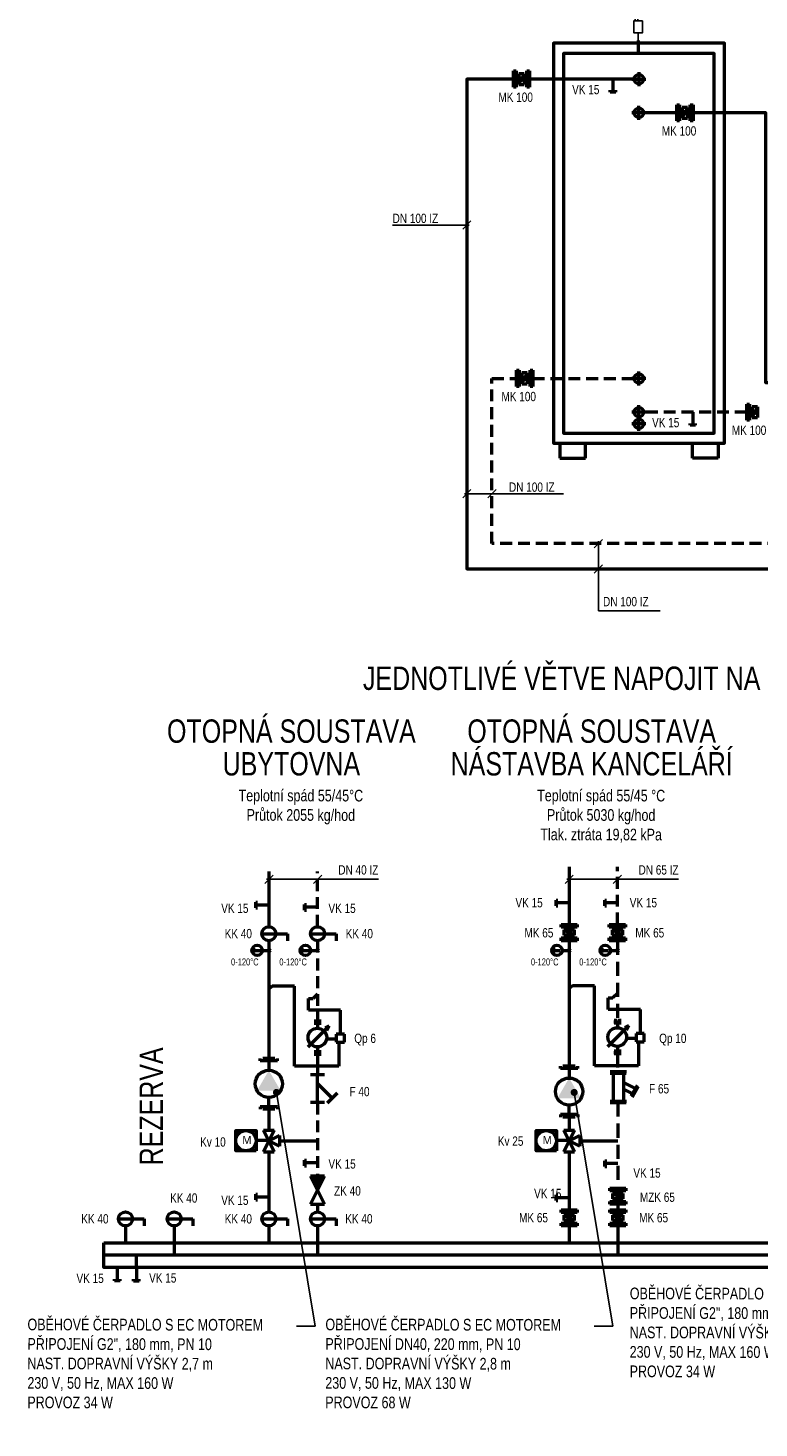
# Model space of a CAD drawing. Header units: millimetres. Extents: x -41881 to 54113, y -9946 to 101810.
# Tile 37 of 105: x -18797 to -10980, y 24915 to 39894. Entities that reach past the tile are written whole.
import ezdxf
from ezdxf.enums import TextEntityAlignment as Align

# ---------------------------------------------------------------- set-up
doc = ezdxf.new("R2010")
doc.units = ezdxf.units.MM
doc.linetypes.add('DASHED', pattern=[19.05, 12.7, -6.35])
doc.linetypes.add('HIDDEN', pattern=[0.75, 0.5, -0.25])
for name, color, linetype in [('25', 7, 'Continuous'), ('UT-armatury-popis', 7, 'Continuous'), ('UT-potrubi_privodni-popis', 7, 'Continuous'), ('UT-potrubi_zpetne-popis', 7, 'Continuous')]:
    doc.layers.add(name, color=color, linetype=linetype)
for name, color, linetype, lineweight in [('UT-armatury', 2, 'Continuous', 50), ('UT-kotle', 1, 'Continuous', 50), ('UT-Popis4', 3, 'Continuous', 40), ('UT-potrubi_privodni', 3, 'Continuous', 50), ('UT-potrubi_zpetne', 3, 'DASHED', 50), ('UT-stoupacky', 2, 'Continuous', 50), ('UT-texty_male', 2, 'Continuous', 18), ('UT-texty_stredni', 7, 'Continuous', 25)]:
    doc.layers.add(name, color=color, linetype=linetype, lineweight=lineweight)
doc.styles.get("Standard").update_dxf_attribs({"font": 'ic-simplex.shx', "width": 0.8})
doc.dimstyles.new('CADKON', dxfattribs={"dimscale": 50, "dimtxt": 2.5, "dimasz": 2.5, "dimexe": 1.8, "dimexo": 0, "dimgap": 0.6, "dimtad": 1, "dimrnd": 10, "dimtxsty": 'Standard', "dimblk1": 'OBLIQUE', "dimblk2": 'OBLIQUE', "dimsah": 1, "dimcen": 2.5, "dimadec": 1, "dimazin": 2, "dimtfac": 1, "dimtdec": 4, "dimtix": 1, "dimtmove": 2, "dimatfit": 3, "dimldrblk": 'OPEN30', "dimfxl": 5, "dimtfill": 1, "dimtolj": 1, "dimarcsym": 0})

# ---------------------------------------------------------------- blocks, each defined once
blk = doc.blocks.new('*U59')
at = {"color": 0, "linetype": 'ByBlock', "lineweight": -2}
for p, q in [((0, 0), (140, 0)), ((140, 30), (120, 30)), ((140, 30), (140, -30)), ((140, -30), (120, -30))]:
    blk.add_line(p, q, dxfattribs=at)
blk = doc.blocks.new('*U60')
at = {"color": 0, "linetype": 'ByBlock', "lineweight": -2}
for p, q in [((0, 0), (140, 0)), ((140, 30), (120, 30)), ((140, 30), (140, -30)), ((140, -30), (120, -30))]:
    blk.add_line(p, q, dxfattribs=at)
blk = doc.blocks.new('*U67', base_point=(33738.7, -6403))
at = {"color": 0, "linetype": 'ByBlock'}
for p, q in [((33754.2, -6348.7), (33738.7, -6348.7)), ((33754.2, -6457.3), (33754.2, -6348.7)), ((34044.5, -6348.7), (34060, -6348.7)), ((34044.5, -6457.3), (34044.5, -6348.7)), ((33738.7, -6441.8), (33738.7, -6364.2)), ((33754.2, -6403), (33813.8, -6403)), ((34044.5, -6403), (33984.9, -6403)), ((34060, -6441.8), (34060, -6364.2)), ((33754.2, -6457.3), (33738.7, -6457.3)), ((34044.5, -6457.3), (34060, -6457.3))]:
    blk.add_line(p, q, dxfattribs=at)
at = {"color": 0, "linetype": 'ByBlock', "ltscale": 10}
blk.add_ellipse((33899.4, -6403), major_axis=(85.5, 0), ratio=1, start_param=1.570796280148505, end_param=7.853981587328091, dxfattribs=at)
at = {"color": 0, "linetype": 'ByBlock'}
blk.add_solid([(33984.9, -6403), (33856.6, -6477.1), (33856.6, -6328.9)], dxfattribs=at)
blk = doc.blocks.new('*U68')
at = {"color": 0, "linetype": 'ByBlock', "lineweight": -2, "ltscale": 10}
for p, q in [((37.5, 100), (75, 100)), ((37.5, -37.5), (37.5, 100))]:
    blk.add_line(p, q, dxfattribs=at)
blk.add_circle((37.5, 0), 37.5, dxfattribs=at)
blk = doc.blocks.new('*U69', base_point=(18600.9, 21237.1))
at = {"color": 0, "linetype": 'ByBlock', "lineweight": -2, "ltscale": 10}
for p, q in [((18600.9, 21274.6), (18600.9, 21199.6)), ((18750.9, 21274.6), (18600.9, 21199.6)), ((18750.9, 21199.6), (18600.9, 21274.6)), ((18750.9, 21199.6), (18750.9, 21274.6))]:
    blk.add_line(p, q, dxfattribs=at)
at = {"color": 7, "ltscale": 10}
blk.add_solid([(18675.9, 21237.1), (18600.9, 21274.6), (18600.9, 21199.6)], dxfattribs=at)
blk = doc.blocks.new('*U70', base_point=(17731, 12698.6))
at = {"color": 0, "linetype": 'ByBlock', "lineweight": -2, "ltscale": 10}
for p, q in [((17781.9, 12803.5), (17728.8, 12750.4)), ((17731, 12736.1), (17731, 12661.1)), ((17881, 12661.1), (17881, 12736.1))]:
    blk.add_line(p, q, dxfattribs=at)
for points in [[(17833.7, 12698.6), (17755.4, 12777)], [(17731, 12698.6), (17881, 12698.6)]]:
    blk.add_lwpolyline(points, dxfattribs=at)
blk = doc.blocks.new('_OBLIQUE')
at = {"color": 0, "linetype": 'ByBlock'}
blk.add_line((-0.5, -0.5), (0.5, 0.5), dxfattribs=at)
blk = doc.blocks.new('*U71')
at = {"linetype": 'ByBlock', "lineweight": -2, "ltscale": 10}
blk.add_hatch(color=0, dxfattribs=at).paths.add_polyline_path([(10, 0, 1), (-10, 0, 1)])
at = {"color": 0, "linetype": 'ByBlock', "lineweight": -2, "ltscale": 10}
for p, q in [((-23.265396, 165.025872), (23.401304, 165.025872)), ((0.042945, 165.025872), (0.042945, 95.000813)), ((23.401304, 165.025872), (23.351286, 165.025872)), ((0, 75), (0, 10))]:
    blk.add_line(p, q, dxfattribs=at)
for centre, radius in [((0, 130), 55), ((0, 0), 10)]:
    blk.add_circle(centre, radius, dxfattribs=at)
blk = doc.blocks.new('508', base_point=(495, 3610))
at = {"layer": '25', "color": 2}
for p, q in [((462.9458, 3853.0825), (462.9458, 3821.04215)), ((492.70905, 3853.0825), (462.9458, 3853.0825)), ((492.70905, 3821.04215), (492.70905, 3853.0825)), ((495, 3690.59255), (495, 3610))]:
    blk.add_line(p, q, dxfattribs=at)
blk.add_lwpolyline([(540.79035, 3821.04215), (449.20965, 3821.04215), (449.20965, 3690.59255), (540.79035, 3690.59255), (540.79035, 3821.04215)], close=True, dxfattribs=at)
blk = doc.blocks.new('*U88')
at = {"color": 0, "linetype": 'ByBlock', "lineweight": -2, "ltscale": 10}
for p, q in [((-75, 0), (75, 0)), ((0, 75), (0, -75))]:
    blk.add_line(p, q, dxfattribs=at)
blk.add_circle((0, 0), 50, dxfattribs=at)
blk = doc.blocks.new('*U89')
at = {"color": 0, "linetype": 'ByBlock', "lineweight": -2, "ltscale": 10}
for p, q in [((-75, 0), (75, 0)), ((0, 75), (0, -75))]:
    blk.add_line(p, q, dxfattribs=at)
blk.add_circle((0, 0), 50, dxfattribs=at)
blk = doc.blocks.new('*U90')
at = {"color": 0, "linetype": 'ByBlock', "lineweight": -2, "ltscale": 10}
for p, q in [((-75, 0), (75, 0)), ((0, 75), (0, -75))]:
    blk.add_line(p, q, dxfattribs=at)
blk.add_circle((0, 0), 50, dxfattribs=at)
blk = doc.blocks.new('*U91')
at = {"color": 0, "linetype": 'ByBlock', "lineweight": -2, "ltscale": 10}
for p, q in [((-75, 0), (75, 0)), ((0, 75), (0, -75))]:
    blk.add_line(p, q, dxfattribs=at)
blk.add_circle((0, 0), 50, dxfattribs=at)
blk = doc.blocks.new('*U92')
at = {"color": 0, "linetype": 'ByBlock', "lineweight": -2, "ltscale": 10}
for p, q in [((-75, 0), (75, 0)), ((0, 75), (0, -75))]:
    blk.add_line(p, q, dxfattribs=at)
blk.add_circle((0, 0), 50, dxfattribs=at)

msp = doc.modelspace()

# ---------------------------------------------------------------- linework, layer by layer
at = {"layer": 'UT-armatury', "linetype": 'Continuous', "transparency": 33554687}
for p, q in [((-13606.661, 39433.91), (-13577.72, 39433.91)), ((-13606.661, 39260.266), (-13606.661, 39433.91)), ((-13577.72, 39433.91), (-13577.72, 39260.266)), ((-13490.898, 39404.969), (-13548.779, 39289.206)), ((-13548.779, 39404.969), (-13548.779, 39289.206)), ((-13490.898, 39404.969), (-13548.779, 39404.969)), ((-13490.898, 39404.969), (-13490.898, 39289.206)), ((-13461.957, 39433.91), (-13433.016, 39433.91)), ((-13461.957, 39260.266), (-13461.957, 39433.91)), ((-13433.016, 39433.91), (-13433.016, 39260.266)), ((-13577.72, 39260.266), (-13606.661, 39260.266)), ((-13548.779, 39289.206), (-13490.898, 39289.206)), ((-13433.016, 39260.266), (-13461.957, 39260.266)), ((-11859.353, 39073.117), (-11830.412, 39073.117)), ((-11859.353, 38899.472), (-11859.353, 39073.117)), ((-11830.412, 39073.117), (-11830.412, 38899.472)), ((-11743.59, 39044.176), (-11801.471, 38928.413)), ((-11801.471, 39044.176), (-11801.471, 38928.413)), ((-11743.59, 39044.176), (-11801.471, 39044.176)), ((-11743.59, 39044.176), (-11743.59, 38928.413)), ((-11714.649, 39073.117), (-11685.708, 39073.117)), ((-11714.649, 38899.472), (-11714.649, 39073.117)), ((-11685.708, 39073.117), (-11685.708, 38899.472)), ((-11830.412, 38899.472), (-11859.353, 38899.472)), ((-11801.471, 38928.413), (-11743.59, 38928.413)), ((-11685.708, 38899.472), (-11714.649, 38899.472)), ((-13573.675, 36231.488), (-13544.734, 36231.488)), ((-13573.675, 36057.844), (-13573.675, 36231.488)), ((-13544.734, 36231.488), (-13544.734, 36057.844)), ((-13457.912, 36202.547), (-13515.793, 36086.784)), ((-13515.793, 36202.547), (-13515.793, 36086.784)), ((-13457.912, 36202.547), (-13515.793, 36202.547)), ((-13457.912, 36202.547), (-13457.912, 36086.784)), ((-13428.971, 36231.488), (-13400.031, 36231.488)), ((-13428.971, 36057.844), (-13428.971, 36231.488)), ((-13400.031, 36231.488), (-13400.031, 36057.844)), ((-13544.734, 36057.844), (-13573.675, 36057.844)), ((-13515.793, 36086.784), (-13457.912, 36086.784)), ((-13400.031, 36057.844), (-13428.971, 36057.844)), ((-11110.672, 35870.695), (-11081.732, 35870.695)), ((-11110.672, 35697.05), (-11110.672, 35870.695)), ((-11081.732, 35870.695), (-11081.732, 35697.05)), ((-10994.909, 35841.754), (-11052.791, 35725.991)), ((-11052.791, 35841.754), (-11052.791, 35725.991)), ((-10994.909, 35841.754), (-11052.791, 35841.754)), ((-10994.909, 35841.754), (-10994.909, 35725.991)), ((-11081.732, 35697.05), (-11110.672, 35697.05)), ((-11052.791, 35725.991), (-10994.909, 35725.991)), ((-13097.338, 30302.14), (-12923.694, 30302.14)), ((-13097.338, 30273.2), (-13097.338, 30302.14)), ((-12923.694, 30273.2), (-13097.338, 30273.2)), ((-12923.694, 30302.14), (-12923.694, 30273.2)), ((-12580.9, 30273.2), (-12580.9, 30302.14)), ((-12580.9, 30302.14), (-12407.256, 30302.14)), ((-12407.256, 30273.2), (-12580.9, 30273.2)), ((-12407.256, 30302.14), (-12407.256, 30273.2)), ((-13097.338, 30157.437), (-12923.694, 30157.437)), ((-13097.338, 30128.496), (-13097.338, 30157.437)), ((-12923.694, 30128.496), (-13097.338, 30128.496)), ((-13068.398, 30244.259), (-12952.635, 30244.259)), ((-13068.398, 30244.259), (-12952.635, 30186.377)), ((-13068.398, 30244.259), (-13068.398, 30186.377)), ((-13068.398, 30186.377), (-12952.635, 30186.377)), ((-12952.635, 30186.377), (-12952.635, 30244.259)), ((-12923.694, 30157.437), (-12923.694, 30128.496)), ((-12580.9, 30157.437), (-12407.256, 30157.437)), ((-12580.9, 30128.496), (-12580.9, 30157.437)), ((-12407.256, 30128.496), (-12580.9, 30128.496)), ((-12551.96, 30244.259), (-12436.197, 30244.259)), ((-12551.96, 30244.259), (-12551.96, 30186.377)), ((-12551.96, 30244.259), (-12436.197, 30186.377)), ((-12551.96, 30186.377), (-12436.197, 30186.377)), ((-12436.197, 30186.377), (-12436.197, 30244.259)), ((-12407.256, 30157.437), (-12407.256, 30128.496)), ((-12573.306, 28712.775), (-12399.662, 28712.775)), ((-12571.136, 28730.139), (-12397.491, 28730.139)), ((-12540.748, 28710.604), (-12540.748, 28413.238)), ((-12430.05, 28710.604), (-12430.05, 28413.238)), ((-12430.05, 28610.759), (-12308.498, 28549.983)), ((-12430.05, 28541.301), (-12335.9, 28492.186)), ((-12284.622, 28578.2), (-12351.91, 28465.331)), ((-12271.599, 28567.347), (-12336.716, 28454.479)), ((-12573.306, 28395.874), (-12399.662, 28395.874)), ((-12571.136, 28413.238), (-12397.491, 28413.238)), ((-16164.009, 27870.621), (-16279.772, 28102.147)), ((-16164.009, 28102.147), (-16279.772, 27870.621)), ((-16279.772, 28102.147), (-16164.009, 28102.147)), ((-16221.89, 27986.384), (-16106.127, 28044.265)), ((-16106.127, 28044.265), (-16106.127, 27928.502)), ((-12952.635, 27870.621), (-13068.398, 28102.147)), ((-12952.635, 28102.147), (-13068.398, 27870.621)), ((-13068.398, 28102.147), (-12952.635, 28102.147)), ((-13010.516, 27986.384), (-12894.753, 28044.265)), ((-12894.753, 28044.265), (-12894.753, 27928.502)), ((-16232.4, 27989.094), (-16357.851, 27989.094)), ((-16279.772, 27870.621), (-16164.009, 27870.621)), ((-16106.127, 27928.502), (-16221.89, 27986.384)), ((-13021.026, 27989.094), (-13146.477, 27989.094)), ((-13068.398, 27870.621), (-12952.635, 27870.621)), ((-12894.753, 27928.502), (-13010.516, 27986.384)), ((-12576.405, 27482.043), (-12402.761, 27482.043)), ((-12576.405, 27453.102), (-12576.405, 27482.043)), ((-12402.761, 27453.102), (-12576.405, 27453.102)), ((-12431.701, 27424.161), (-12547.464, 27424.161)), ((-12431.701, 27366.28), (-12547.464, 27424.161)), ((-12547.464, 27424.161), (-12547.464, 27366.28)), ((-12431.701, 27366.28), (-12431.701, 27424.161)), ((-12402.761, 27482.043), (-12402.761, 27453.102)), ((-12576.405, 27337.339), (-12402.761, 27337.339)), ((-12576.405, 27308.398), (-12576.405, 27337.339)), ((-12402.761, 27308.398), (-12576.405, 27308.398)), ((-12431.701, 27366.28), (-12547.464, 27366.28)), ((-12402.761, 27337.339), (-12402.761, 27308.398)), ((-13097.338, 27221.576), (-13097.338, 27250.517)), ((-13097.338, 27250.517), (-12923.694, 27250.517)), ((-12923.694, 27221.576), (-13097.338, 27221.576)), ((-13068.398, 27192.635), (-12952.635, 27134.754)), ((-13068.398, 27192.635), (-13068.398, 27134.754)), ((-13068.398, 27192.635), (-12952.635, 27192.635)), ((-13068.398, 27134.754), (-12952.635, 27134.754)), ((-12952.635, 27134.754), (-12952.635, 27192.635)), ((-12923.694, 27250.517), (-12923.694, 27221.576)), ((-12576.405, 27221.576), (-12576.405, 27250.517)), ((-12576.405, 27250.517), (-12402.761, 27250.517)), ((-12402.761, 27221.576), (-12576.405, 27221.576)), ((-12547.464, 27192.635), (-12431.701, 27134.754)), ((-12547.464, 27192.635), (-12547.464, 27134.754)), ((-12547.464, 27192.635), (-12431.701, 27192.635)), ((-12547.464, 27134.754), (-12431.701, 27134.754)), ((-12431.701, 27134.754), (-12431.701, 27192.635)), ((-12402.761, 27250.517), (-12402.761, 27221.576)), ((-13097.338, 27076.872), (-13097.338, 27105.813)), ((-13097.338, 27105.813), (-12923.694, 27105.813)), ((-12923.694, 27076.872), (-13097.338, 27076.872)), ((-12923.694, 27105.813), (-12923.694, 27076.872)), ((-12576.405, 27076.872), (-12576.405, 27105.813)), ((-12576.405, 27105.813), (-12402.761, 27105.813)), ((-12402.761, 27076.872), (-12576.405, 27076.872)), ((-12402.761, 27105.813), (-12402.761, 27076.872))]:
    msp.add_line(p, q, dxfattribs=at)
at = {"layer": 'UT-armatury', "color": 1, "linetype": 'Continuous', "ltscale": 20, "transparency": 33554687}
for p, q in [((-16186.967, 29641.426), (-16221.89, 29609.995)), ((-15700.957, 29556.519), (-15749.357, 29510.622)), ((-12975.593, 29646.722), (-13010.516, 29615.291)), ((-12494.078, 29561.815), (-12542.478, 29515.919))]:
    msp.add_line(p, q, dxfattribs=at)
at = {"layer": 'UT-armatury', "color": 6, "linetype": 'Continuous', "ltscale": 20, "transparency": 33554687}
for p, q in [((-15947.27, 29641.426), (-16186.967, 29641.426)), ((-15947.27, 28785.733), (-15947.27, 29641.426)), ((-15799.081, 29385.622), (-15799.081, 29510.622)), ((-15799.081, 29510.622), (-15749.357, 29510.622)), ((-12740.391, 29646.722), (-12975.593, 29646.722)), ((-12740.391, 28791.03), (-12740.391, 29646.722)), ((-12592.202, 29390.919), (-12592.202, 29515.919)), ((-12592.202, 29515.919), (-12542.478, 29515.919)), ((-15454.634, 29385.622), (-15799.081, 29385.622)), ((-15454.634, 29129.984), (-15454.634, 29385.622)), ((-12247.755, 29390.919), (-12592.202, 29390.919)), ((-12247.755, 29135.281), (-12247.755, 29390.919)), ((-15599.081, 29079.984), (-15501.545, 29079.984)), ((-15501.545, 29129.984), (-15501.545, 29042.484)), ((-15414.045, 29129.984), (-15501.545, 29129.984)), ((-15414.045, 29042.484), (-15414.045, 29129.984)), ((-12392.202, 29085.281), (-12294.667, 29085.281)), ((-12294.667, 29135.281), (-12294.667, 29047.781)), ((-12207.167, 29135.281), (-12294.667, 29135.281)), ((-12207.167, 29047.781), (-12207.167, 29135.281)), ((-15501.545, 29042.484), (-15414.045, 29042.484)), ((-15474.045, 29037.484), (-15474.045, 28785.733)), ((-12294.667, 29047.781), (-12207.167, 29047.781)), ((-12267.167, 29042.781), (-12267.167, 28791.03)), ((-15474.045, 28785.733), (-15947.27, 28785.733)), ((-12267.167, 28791.03), (-12740.391, 28791.03))]:
    msp.add_line(p, q, dxfattribs=at)
at = {"layer": 'UT-armatury', "linetype": 'Continuous', "ltscale": 20, "transparency": 33554687}
for p, q in [((-15803.13, 28992.484), (-15578.13, 29217.484)), ((-15669.178, 29251.317), (-15738.033, 29251.317)), ((-15722.143, 29286.627), (-15722.143, 29226.6)), ((-15700.957, 29249.551), (-15700.957, 29191.289)), ((-15679.771, 29286.627), (-15679.771, 29226.6)), ((-15578.13, 29217.484), (-15620.855, 29195.101)), ((-15578.13, 29217.484), (-15603.13, 29167.484)), ((-12596.251, 28997.781), (-12371.251, 29222.781)), ((-12462.299, 29256.614), (-12531.154, 29256.614)), ((-12515.265, 29291.924), (-12515.265, 29231.896)), ((-12494.078, 29254.848), (-12494.078, 29196.586)), ((-12472.892, 29291.924), (-12472.892, 29231.896)), ((-12371.251, 29222.781), (-12413.977, 29200.397)), ((-12371.251, 29222.781), (-12396.251, 29172.781)), ((-15669.178, 28922.93), (-15738.033, 28922.93)), ((-15722.143, 28958.24), (-15722.143, 28898.212)), ((-15700.957, 28984.723), (-15700.957, 28917.633)), ((-15679.771, 28958.24), (-15679.771, 28898.212)), ((-12462.299, 28928.226), (-12531.154, 28928.226)), ((-12515.265, 28963.537), (-12515.265, 28903.509)), ((-12494.078, 28990.02), (-12494.078, 28922.93)), ((-12472.892, 28963.537), (-12472.892, 28903.509))]:
    msp.add_line(p, q, dxfattribs=at)
at = {"layer": 'UT-armatury', "linetype": 'Continuous', "transparency": 33554687}
for points in [[(-16358.884, 27879.945), (-16575.94, 27879.945), (-16575.94, 28097.001), (-16358.884, 28097.001)], [(-13147.51, 27879.945), (-13364.566, 27879.945), (-13364.566, 28097.001), (-13147.51, 28097.001)]]:
    msp.add_lwpolyline(points, close=True, dxfattribs=at)
at = {"layer": 'UT-armatury'}
msp.add_lwpolyline([(-17637.795, 26627.454), (-17637.795, 26760.864)], dxfattribs=at)
at = {"layer": 'UT-armatury', "linetype": 'Continuous', "ltscale": 20, "transparency": 33554687}
for centre, radius in [((-13519.839, 39347.088), 14.47), ((-11772.531, 38986.294), 14.47), ((-13486.853, 36144.666), 14.47), ((-11023.85, 35783.873), 14.47), ((-13010.516, 30215.318), 14.47), ((-12494.078, 30215.318), 14.47), ((-15703.13, 29092.484), 100), ((-12496.251, 29097.781), 100), ((-16467.412, 27988.473), 108.528), ((-13256.038, 27988.473), 108.528), ((-13010.516, 27163.695), 14.47), ((-12489.583, 27163.695), 14.47)]:
    msp.add_circle(centre, radius, dxfattribs=at)
at = {"layer": 'UT-armatury', "transparency": 33554687}
msp.add_solid([(-12547.464, 27424.161), (-12431.701, 27424.161), (-12431.701, 27366.28)], dxfattribs=at)
at = {"layer": 'UT-kotle'}
for p, q in [((-12272.918, 39760.509), (-12272.918, 39634.479)), ((-11555.142, 35450.382), (-11405.142, 35450.382))]:
    msp.add_line(p, q, dxfattribs=at)
at = {"layer": 'UT-kotle', "color": 2}
for p, q in [((-13111.53, 35450.382), (-13111.53, 35289.585)), ((-12836.721, 35289.585), (-12836.721, 35450.382)), ((-11692.546, 35289.585), (-11692.546, 35450.382)), ((-11417.737, 35450.382), (-11417.737, 35289.585)), ((-13111.53, 35289.585), (-12836.721, 35289.585)), ((-11417.737, 35289.585), (-11692.546, 35289.585))]:
    msp.add_line(p, q, dxfattribs=at)
at = {"layer": 'UT-kotle', "ltscale": 20, "transparency": 33554687}
for p, q in [((-17755.21, 27076.872), (-17755.21, 26894.199)), ((-17234.277, 27076.872), (-17234.277, 26762.312)), ((-16221.89, 27076.872), (-16221.89, 26894.199)), ((-15700.957, 27076.872), (-15700.941, 26761.285)), ((-13010.516, 27076.872), (-13010.449, 26894.199)), ((-12489.583, 27076.872), (-12489.567, 26761.98))]:
    msp.add_line(p, q, dxfattribs=at)
at = {"layer": 'UT-kotle', "color": 5}
msp.add_lwpolyline([(-13178.582, 35450.382), (-11350.685, 35450.382), (-11350.685, 39730.471), (-13178.582, 39730.471), (-13178.582, 35450.382), (-13178.582, 35450.382)], close=True, dxfattribs=at)
at = {"layer": 'UT-kotle', "color": 1}
msp.add_lwpolyline([(-13070.207, 35558.757), (-11459.06, 35558.757), (-11459.06, 39622.096), (-13070.207, 39622.096), (-13070.207, 35558.757), (-13070.207, 35558.757)], close=True, dxfattribs=at)
at = {"layer": 'UT-kotle', "ltscale": 10}
msp.add_lwpolyline([(-17988.21, 26894.199), (-3927.963, 26894.199), (-3927.963, 26630.424), (-17988.21, 26630.424)], close=True, dxfattribs=at)
msp.add_lwpolyline([(-3927.963, 26762.312), (-17988.21, 26762.312)], dxfattribs=at)
at = {"layer": 'UT-potrubi_privodni', "ltscale": 20, "transparency": 33554687}
for p, q in [((-16221.89, 30870.475), (-16221.89, 30278.496)), ((-13010.516, 30917.924), (-13010.516, 30302.14)), ((-16221.89, 30128.496), (-16221.89, 28868.851)), ((-13010.516, 30128.496), (-13010.516, 28786.624)), ((-16221.89, 28324.253), (-16221.89, 28102.147)), ((-13010.516, 28242.027), (-13010.516, 28102.147)), ((-16221.89, 27870.621), (-16221.89, 27226.872)), ((-16106.127, 27986.384), (-15700.957, 27986.384)), ((-13010.516, 27870.621), (-13010.516, 27250.517)), ((-12894.753, 27986.384), (-12489.583, 27986.384))]:
    msp.add_line(p, q, dxfattribs=at)
at = {"layer": 'UT-potrubi_privodni', "ltscale": 10}
for points in [[(-13606.661, 39347.088), (-14104.581, 39347.088), (-14104.581, 34106.564), (5540.943, 34106.564), (5540.943, 29115.842), (-4959.926, 29115.842), (-4959.926, 27251.19)], [(-12264.634, 39347.088), (-13433.016, 39347.088)], [(-11859.353, 38986.294), (-12264.634, 38986.294)], [(-7364.412, 36984.05), (-7364.412, 38848.702), (-9131.4, 38848.702), (-9096.922, 36096.934), (-10908.695, 36096.934), (-10908.695, 38986.294), (-11685.708, 38986.294)]]:
    msp.add_lwpolyline(points, dxfattribs=at)
at = {"layer": 'UT-potrubi_privodni-popis', "color": 2, "ltscale": 10}
for p, q in [((-14079.581, 37785.593), (-14898.39, 37785.593)), ((-14060.387, 37829.787), (-14148.775, 37741.399))]:
    msp.add_line(p, q, dxfattribs=at)
at = {"layer": 'UT-potrubi_zpetne', "ltscale": 10}
for p, q in [((-15700.957, 30128.496), (-15700.957, 29251.317)), ((-15700.957, 28395.874), (-15700.957, 27608.398))]:
    msp.add_line(p, q, dxfattribs=at)
at = {"layer": 'UT-potrubi_zpetne', "linetype": 'HIDDEN', "ltscale": 300}
for p, q in [((-12494.078, 30128.496), (-12494.078, 29251.317)), ((-12494.078, 28922.93), (-12494.078, 28729.758)), ((-12489.583, 28395.874), (-12489.583, 27482.043)), ((-15700.957, 27308.398), (-15700.957, 27226.872)), ((-12489.583, 27308.398), (-12489.583, 27250.517))]:
    msp.add_line(p, q, dxfattribs=at)
at = {"layer": 'UT-potrubi_zpetne', "ltscale": 20, "transparency": 33554687}
msp.add_line((-15700.957, 28922.93), (-15700.957, 28695.874), dxfattribs=at)
at = {"layer": 'UT-potrubi_zpetne', "ltscale": 10}
for points in [[(-657.833, 28845.902), (5810.882, 28845.902), (5810.882, 34376.504), (-13836.729, 34376.504), (-13836.729, 36144.666), (-13573.675, 36144.666)], [(-13400.031, 36144.666), (-12264.634, 36144.666)], [(-11110.672, 35783.873), (-12264.634, 35783.873)], [(-15700.957, 30278.496), (-15700.957, 30870.475)], [(-12494.078, 30302.14), (-12494.078, 30917.924)]]:
    msp.add_lwpolyline(points, dxfattribs=at)
at = {"layer": 'UT-potrubi_zpetne-popis', "color": 2, "ltscale": 10}
for p, q in [((-14060.387, 34954.175), (-14148.775, 34865.787)), ((-14129.581, 34909.981), (-13071.015, 34909.981)), ((-13792.535, 34954.175), (-13880.923, 34865.787)), ((-12653.756, 34420.698), (-12742.145, 34332.309)), ((-12697.951, 33656.564), (-12697.951, 34401.504)), ((-12653.756, 34150.758), (-12742.145, 34062.37)), ((-12697.951, 33656.564), (-12036.351, 33656.564)), ((-16176.999, 30830.274), (-16265.387, 30741.886)), ((-15050.957, 30786.08), (-16246.193, 30786.08)), ((-15656.763, 30830.274), (-15745.151, 30741.886)), ((-12966.322, 30830.274), (-13054.71, 30741.886)), ((-11840.28, 30786.08), (-13035.516, 30786.08)), ((-12449.884, 30830.274), (-12538.272, 30741.886))]:
    msp.add_line(p, q, dxfattribs=at)
at = {"layer": 'UT-texty_stredni', "ltscale": 10}
for p, q in [((-15727.626, 26003.656), (-15927.626, 26004.007)), ((-12544.134, 26003.656), (-12744.134, 26004.007))]:
    msp.add_line(p, q, dxfattribs=at)

# ---------------------------------------------------------------- block references
at = {"layer": 'UT-armatury'}
msp.add_blockref('508', (-12272.918, 39760.509), dxfattribs=at)
for name, p, rotation in [('*U59', (-12542.39, 39347.088), 269.9999999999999), ('*U59', (-11687.653, 35783.873), 269.9999999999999), ('*U60', (-13010.516, 30532.947), 180), ('*U60', (-12490.19, 30532.947), 180), ('*U60', (-16221.89, 30509.303), 180), ('*U60', (-15700.957, 30485.499), 180), ('*U60', (-15700.957, 27750.52), 180), ('*U60', (-12489.265, 27743.797), 180), ('*U60', (-16221.89, 27385.296), 180), ('*U60', (-13010.516, 27378.573), 180), ('*U59', (-17842.669, 26627.496), 269.9999999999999), ('*U59', (-17637.795, 26627.454), 269.9999999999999)]:
    msp.add_blockref(name, p, dxfattribs=dict(at, rotation=rotation))
at = {"layer": 'UT-armatury', "ltscale": 10}
for name, p, xscale, yscale, zscale, rotation in [('*U68', (-16221.89, 30278.496), 2, 2, 2, 270), ('*U68', (-15700.957, 30278.496), 2, 2, 2, 270), ('*U67', (-16221.89, 28324.253), 1.695118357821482, 1.695118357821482, 1.695118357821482, 89.99999999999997), ('*U67', (-13010.516, 28242.027), 1.695118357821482, 1.695118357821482, 1.695118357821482, 89.99999999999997), ('*U70', (-15700.957, 28395.874), -2, 2.000000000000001, 2, 270), ('*U69', (-15700.957, 27608.398), 2, 2, 2, 270), ('*U68', (-17755.21, 27226.872), 2, 2, 2, 270), ('*U68', (-17234.277, 27226.872), 2, 2, 2, 270), ('*U68', (-16221.89, 27226.872), 2, 2, 2, 270), ('*U68', (-15700.957, 27226.872), 2, 2, 2, 270)]:
    msp.add_blockref(name, p, dxfattribs=dict(at, xscale=xscale, yscale=yscale, zscale=zscale, rotation=rotation))
at = {"layer": 'UT-armatury', "ltscale": 10, "rotation": 89.99999999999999}
for p in [(-16217.395, 30025.081), (-15700.957, 30025.081), (-13010.516, 30025.081), (-12494.078, 30025.081)]:
    msp.add_blockref('*U71', p, dxfattribs=at)
at = {"layer": 'UT-stoupacky', "ltscale": 10}
for name, p, rotation in [('*U89', (-12264.634, 39347.088), 359.9999999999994), ('*U88', (-12264.634, 38986.294), 179.9999999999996), ('*U90', (-12264.634, 36144.666), 179.9999999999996), ('*U91', (-12264.634, 35783.873), 179.9999999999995), ('*U92', (-12264.634, 35658.394), 180)]:
    msp.add_blockref(name, p, dxfattribs=dict(at, rotation=rotation))

# ---------------------------------------------------------------- texts
at = {"layer": 'UT-armatury', "ltscale": 20, "transparency": 33554687}
for p in [(-16456.559, 27951.573), (-13245.185, 27951.573)]:
    msp.add_text('M', height=86.822, dxfattribs=at).set_placement(p, align=Align.CENTER)
at = {"layer": 'UT-armatury-popis', "ltscale": 10, "char_height": 100, "attachment_point": 5}
for s, insert, width in [('VK 15', (-12832.719, 39234.605), 608.01876), ('MK 100', (-13582.664, 39152.587), 608.01876), ('MK 100', (-11835.356, 38791.794), 608.01876), ('MK 100', (-13549.678, 35950.165), 608.01876), ('VK 15', (-11977.983, 35671.39), 608.01876), ('MK 100', (-11086.676, 35589.372), 608.01876), ('VK 15', (-16585.385, 30474.693), 608.01876), ('VK 15', (-15438.778, 30474.693), 608.01876), ('KK 40', (-16548.336, 30203.741), 608.01876), ('KK 40', (-15254.363, 30203.741), 608.01876), ('MK 65', (-13333.628, 30212.596), 608.01876), ('MK 65', (-12148.035, 30212.596), 608.01876), ('F 40', (-15252.168, 28513.476), 608.01876), ('F 65', (-12048.725, 28543.67), 377.16159), ('Kv 10', (-16819.706, 27974.485), 384.37317), ('Kv 25', (-13636.434, 27983.341), 384.37317), ('VK 15', (-15438.778, 27739.714), 608.01876), ('VK 15', (-12178.016, 27642.686), 384.37317), ('KK 40', (-17132.1, 27374.894), 608.01876), ('VK 15', (-16585.385, 27350.686), 608.01876), ('ZK 40', (-15381.336, 27451.025), 608.01876), ('VK 15', (-13239.574, 27422.925), 384.37317), ('MZK 65', (-12066.984, 27383.619), 608.01876), ('KK 40', (-18081.656, 27152.117), 608.01876), ('KK 40', (-16548.336, 27152.117), 608.01876), ('KK 40', (-15258.858, 27152.117), 608.01876), ('MK 65', (-13391.784, 27164.18), 608.01876), ('MK 65', (-12107.2, 27164.18), 608.01876), ('VK 15', (-18132.998, 26515.013), 608.01876), ('VK 15', (-17356.386, 26519.878), 608.01876)]:
    msp.add_mtext(s, dxfattribs=dict(at, insert=insert, width=width))
at = {"layer": 'UT-Popis4', "width": 0.8}
for s, p in [('JEDNOTLIVÉ VĚTVE NAPOJIT NA STĚNĚ NAD ROZDĚLOVAČEM', (-11128.973, 32936.458)), ('OTOPNÁ SOUSTAVA', (-15980.859, 32370.956)), ('OTOPNÁ SOUSTAVA', (-12769.485, 32370.956)), ('NÁSTAVBA KANCELÁŘÍ', (-12769.485, 32021.107)), ('UBYTOVNA', (-15980.859, 32021.107))]:
    msp.add_text(s, height=250, dxfattribs=at).set_placement(p, align=Align.MIDDLE_CENTER)
msp.add_text('REZERVA', height=250, rotation=90, dxfattribs=at).set_placement((-17479.205, 28355.539), align=Align.MIDDLE_CENTER)
at = {"layer": 'UT-potrubi_privodni-popis', "ltscale": 10, "width": 0.8}
for s, p in [('DN 40 IZ', (-15050.957, 30836.08)), ('DN 65 IZ', (-11840.28, 30836.08)), ('VK 15', (-13293.037, 30485.043)), ('VK 15', (-12071.108, 30485.043)), ('Qp 6', (-15076.288, 29034.065)), ('Qp 10', (-11756.358, 29034.065))]:
    msp.add_text(s, height=100, dxfattribs=at).set_placement(p, align=Align.RIGHT)
at = {"layer": 'UT-potrubi_privodni-popis', "ltscale": 10, "insert": (-14898.39, 37805.593), "char_height": 100, "attachment_point": 7}
msp.add_mtext('DN 100 IZ', dxfattribs=at)
at = {"layer": 'UT-potrubi_zpetne-popis', "ltscale": 10, "width": 0.8}
msp.add_text('DN 100 IZ', height=100, dxfattribs=at).set_placement((-12647.951, 33706.564))
at = {"layer": 'UT-potrubi_zpetne-popis', "ltscale": 10, "insert": (-13653.872, 34929.981), "char_height": 100, "width": 634.8701, "attachment_point": 7}
msp.add_mtext('DN 100 IZ', dxfattribs=at)
at = {"layer": 'UT-texty_male', "ltscale": 10, "char_height": 75, "attachment_point": 1}
for insert in [(-16626.154, 29938.657), (-16109.716, 29938.657), (-13419.275, 29938.657), (-12902.838, 29938.657)]:
    msp.add_mtext('0-120°C', dxfattribs=dict(at, insert=insert))
at = {"layer": 'UT-texty_stredni', "ltscale": 20, "char_height": 125, "width": 2130.54919, "attachment_point": 3, "rotation": 359.900812}
for s, insert in [('\\pxqc;Teplotní spád 55/45°C\\PPrůtok 2055 kg/hod', (-14813.935, 31742.474)), ('\\pxqc;Teplotní spád 55/45 °C\\PPrůtok 5030 kg/hod\\PTlak. ztráta 19,82 kPa', (-11602.561, 31742.474))]:
    msp.add_mtext(s, dxfattribs=dict(at, insert=insert))
at = {"layer": 'UT-texty_stredni', "ltscale": 10, "char_height": 125, "attachment_point": 1, "rotation": 359.8993208}
for s, insert, width in [('OBĚHOVÉ ČERPADLO S EC MOTOREM\\PPŘIPOJENÍ G2", 180 mm, PN 10\\PNAST. DOPRAVNÍ VÝŠKY 2,7 m\\P230 V, 50 Hz, MAX 160 W\\PPROVOZ 34 W', (-12361.862, 26417.018), 2819.79358), ('OBĚHOVÉ ČERPADLO S EC MOTOREM\\PPŘIPOJENÍ G2", 180 mm, PN 10\\PNAST. DOPRAVNÍ VÝŠKY 2,7 m\\P230 V, 50 Hz, MAX 160 W\\PPROVOZ 34 W', (-18802.541, 26085.098), 2846.33728), ('OBĚHOVÉ ČERPADLO S EC MOTOREM\\PPŘIPOJENÍ DN40, 220 mm, PN 10\\PNAST. DOPRAVNÍ VÝŠKY 2,8 m\\P230 V, 50 Hz, MAX 130 W\\PPROVOZ 68 W', (-15616.79, 26085.098), 2848.44756)]:
    msp.add_mtext(s, dxfattribs=dict(at, insert=insert, width=width))

# ---------------------------------------------------------------- leaders
at = {"layer": 'UT-texty_stredni', "ltscale": 10}
for points in [[(-16140.124, 28505.257), (-15727.626, 26003.656)], [(-12956.632, 28505.257), (-12544.134, 26003.656)]]:
    msp.add_leader(points, dimstyle='CADKON', override={"dimscale": 1, "dimasz": 75, "dimtih": 0, "dimtoh": 0, "dimrnd": 0, "dimclrd": 0, "dimtix": 0, "dimtofl": 0, "dimldrblk": 'Dot'}, dxfattribs=at)

doc.saveas('drawing.dxf')
